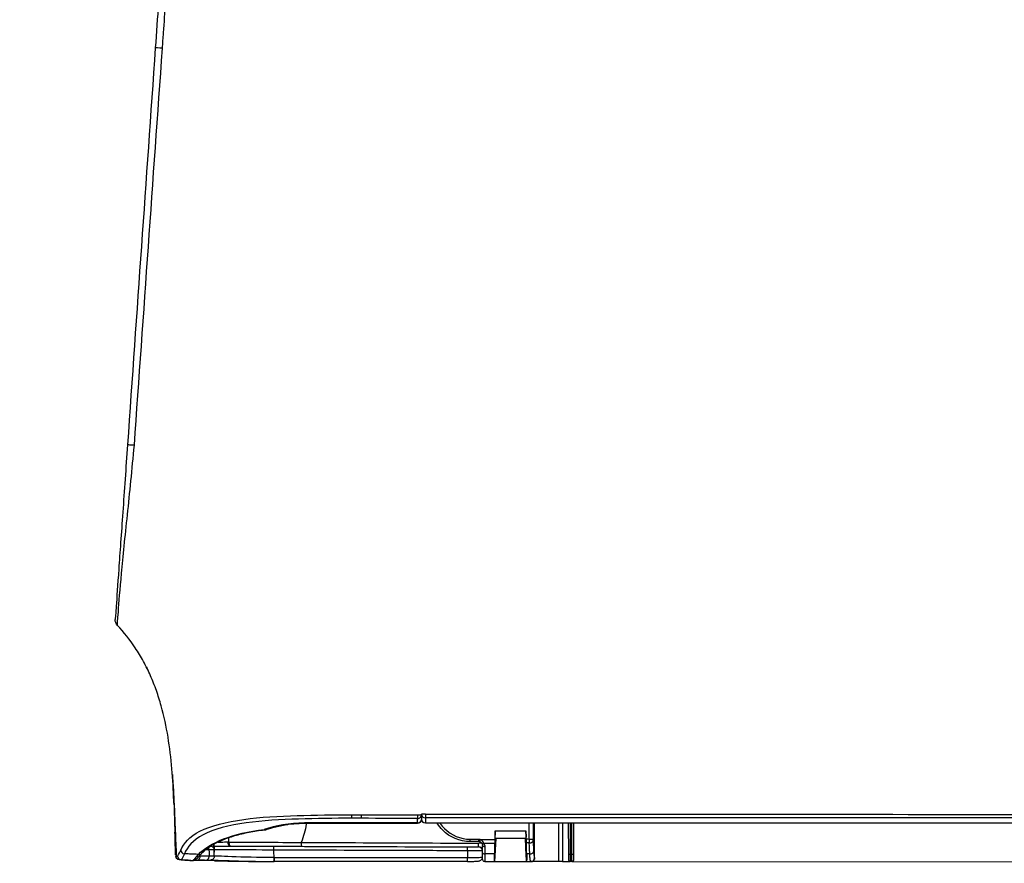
# Model space of a CAD drawing. Header units: millimetres. Extents: x -424979 to 718034, y -72486 to 344972.
# Tile 171 of 256: x 561045 to 561351, y 145152 to 145414. Entities that reach past the tile are written whole.
import ezdxf
from ezdxf.xclip import XClip

# ---------------------------------------------------------------- set-up
doc = ezdxf.new("R2010")
doc.units = ezdxf.units.MM
doc.header["$MEASUREMENT"] = 0
doc.header["$XCLIPFRAME"] = 0
doc.layers.add('IS_KLIM_urządzenia', color=3, linetype='Continuous')
doc.layers.add('Rysunki i obrazki', color=7, linetype='Continuous')
doc.layers.add('SKAN - RZUT_7_0_Nr_pióra__1', color=7, linetype='Continuous', lineweight=13)
picture_1 = doc.add_image_def('image7.tif', size_in_pixel=(14115, 7016))

# ---------------------------------------------------------------- blocks, each defined once
blk = doc.blocks.new('Rysunek_7_7', base_point=(-247133.12, 120862.67))
at = {"layer": 'SKAN - RZUT_7_0_Nr_pióra__1', "color": 7, "lineweight": 13}
image = blk.add_image(picture_1, insert=(-306883.09, 91162.66), size_in_units=(119499.94, 59400.02), dxfattribs=at)
image.set_boundary_path([(-0.5, -0.5), (14114.5, 7015.5)])
blk = doc.blocks.new('G$CFEA986A8')
at = {"layer": 'IS_KLIM_urządzenia', "linetype": 'Continuous'}
for p, q in [((902.57, 201.14), (563.89, 201.26)), ((902.37, 200.15), (902.37, 200.94)), ((902.37, 196.17), (902.37, 200.15)), ((902.57, 201.14), (902.77, 201.14)), ((902.57, 201.14), (902.57, 200.15)), ((902.57, 200.15), (902.57, 196.17)), ((902.77, 200.15), (902.57, 200.15)), ((903.79, 201.14), (902.77, 201.14)), ((902.77, 200.15), (902.77, 201.14)), ((902.78, 196.17), (902.77, 200.15)), ((902.97, 200.94), (902.97, 200.15)), ((902.97, 200.15), (902.98, 196.17)), ((908.45, 201.14), (907.89, 201.14)), ((908.01, 200.14), (908.41, 200.14)), ((912.52, 201.14), (908.47, 201.14)), ((912.52, 201.14), (912.37, 198.14)), ((912.55, 201.14), (912.52, 201.14)), ((913.83, 201.14), (912.55, 201.14)), ((912.56, 198.77), (912.59, 200.14)), ((912.59, 200.14), (913.83, 200.14)), ((913.83, 199.19), (913.83, 200.14)), ((914.13, 200.84), (914.13, 199.99)), ((914.13, 199.99), (914.13, 199.04)), ((921.53, 196.12), (921.53, 196.17)), ((921.53, 195.01), (921.53, 195.46))]:
    blk.add_line(p, q, dxfattribs=at)
at = {"layer": 'IS_KLIM_urządzenia', "linetype": 'Continuous', "extrusion": (0, 0, -1)}
for centre, radius, start, end in [((-902.57, 200.94), 0.2, 0.06, 90), ((-902.77, 200.94), 0.2, 90, 179.94), ((-913.83, 200.84), 0.3, 90, 180), ((-949.35, 200.44), 0.5, 357.7297, 89), ((-914.63, 199.19), 0.8, 328.4419, 0), ((-914.63, 199.04), 0.5, 328.4419, 360), ((-949.38, 199.62), 0.5, 270.2, 357.9509)]:
    blk.add_arc(centre, radius, start, end, dxfattribs=at)
at = {"layer": 'IS_KLIM_urządzenia', "linetype": 'Continuous', "extrusion": (1.00954e-06, -2.82004e-16, 1)}
blk.add_arc((953.43, 198.1, 0), 0.5, 336.3033, 1.7827, dxfattribs=at)
at = {"layer": 'IS_KLIM_urządzenia', "linetype": 'Continuous', "extrusion": (1.60164e-27, -6.12303e-17, -1)}
blk.add_arc((-921.53, 195.67), 0.5, 90, 180, dxfattribs=at)
at = {"layer": 'IS_KLIM_urządzenia', "linetype": 'Continuous'}
blk.add_arc((922.53, 195.67), 0.5, 90, 180, dxfattribs=at)
for centre, major_axis, ratio, start_param, end_param in [((902.57, 200.15), (-0.2, 0), 0.005236, 4.712394, 6.283185), ((902.77, 200.15), (-0.2, 0), 0.005236, 3.141593, 4.712397), ((907.89, 200.64), (0, -0.5), 0.996195, 3.141593, 4.711612), ((908.01, 199.89), (-0.499, -0.025), 0.499537, 4.687551, 6.182407), ((913.83, 199.99), (-0.3, 0), 0.500503, 3.141593, 4.742589), ((916.08, 200.61), (0, -0.5), 0.034873, 3.089201, 4.710644), ((941.09, 200.61), (0, -0.5), 0.034873, 3.089633, 4.710644), ((941.13, 200.61), (0, 0.5), 0.034873, 6.231234, 7.852245), ((949.95, 200.45), (0.009, -0.5), 0.86661, 3.141593, 4.730312), ((950.87, 199.75), (-0.375, 0.331), 0.874767, 5.323694, 7.085331), ((951.12, 200.47), (0.009, -0.5), 0.866632, 3.141593, 4.730968), ((951.61, 200.49), (-0.144, 0.479), 0.997743, 5.938151, 6.276421), ((952.71, 199.67), (-0.457, 0.203), 0.909388, 3.595277, 5.050644), ((953.13, 200.41), (0.026, 0.499), 0.9983, 4.780824, 6.283185), ((913.83, 199.04), (-0.3, 0), 0.500503, 3.141593, 4.742589), ((914.63, 199.71), (0.5, 0), 0.97477, 3.141593, 4.707041), ((914.65, 199.74), (-0.002, -0.5), 0.988846, 4.715581, 6.283185), ((916.08, 199.73), (-0.002, -0.5), 0.034879, 4.710765, 6.283185), ((941.17, 199.65), (-0.002, -0.5), 0.034879, 4.710765, 6.283185), ((946.76, 198.64), (0.002, 0.49), 0.738248, 4.644813, 6.283185), ((949.98, 199.62), (-0.002, -0.5), 0.86639, 4.745476, 5.27577), ((908.08, 198.46), (-0.499, -0.025), 0.499537, 4.687551, 6.182407), ((908.08, 198.21), (-0.5, 0), 0.001724, 4.74727, 6.195919), ((913.95, 198.62), (-0.256, -0.157), 0.454954, 3.141593, 4.474043), ((914.63, 198.74), (0.5, 0), 0.003693, 3.75529, 4.703662), ((914.41, 198.27), (0.084, 0.288), 0.033955, 0, 1.578937), ((914.63, 198.24), (0, -0.3), 0.034873, 3.141593, 4.710644), ((915.73, 198.24), (0, -0.3), 0.034873, 3.141593, 4.710644), ((942.41, 196.53), (0.154, -0.476), 0.571177, 2.610999, 3.141593), ((942.41, 196.53), (-0.055, 0.497), 0.256635, 5.838948, 6.28321), ((921.53, 195.67), (-0.5, 0), 0.894842, 3.141593, 4.712389), ((921.53, 195.01), (-0.5, 0), 0.894842, 3.141593, 4.712389), ((922.53, 195.67), (0.5, 0), 0.910452, 1.566816, 3.141593), ((922.53, 195.11), (0.5, 0), 0.910238, 1.566572, 3.141593), ((922.53, 195.11), (0.5, 0), 0.001837, 3.141593, 4.717362), ((922.53, 195.67), (0, 0.5), 0.009623, 5.856747, 6.283185), ((922.53, 195.11), (0.001, 0.5), 0.004977, 4.710563, 5.856245), ((937.19, 195.67), (0, 0.5), 0.010876, 5.85437, 6.283185), ((921.53, 195.01), (-0.5, 0), 0.001524, 1.570796, 3.141593)]:
    blk.add_ellipse(centre, major_axis=major_axis, ratio=ratio, start_param=start_param, end_param=end_param, dxfattribs=at)
at = {"layer": 'IS_KLIM_urządzenia', "linetype": 'Continuous', "extrusion": (0, 0, -1)}
for centre, major_axis, ratio, start_param, end_param in [((912.44, 199.14), (-0.11, -2), 0.052397, 3.13883, 4.18571), ((913.83, 199.14), (0, -2), 0.005231, 2.094713, 3.141593)]:
    blk.add_ellipse(centre, major_axis=major_axis, ratio=ratio, start_param=start_param, end_param=end_param, dxfattribs=at)
at = {"layer": 'IS_KLIM_urządzenia', "linetype": 'Continuous'}
for points, degree in [([(903.79, 201.14), (903.95, 201.14), (904.1, 201.14), (904.26, 201.14)], 3), ([(903.79, 196.17), (903.79, 197.83), (903.79, 199.49), (903.79, 201.14)], 3), ([(904.26, 201.14), (904.26, 199.49), (904.26, 197.83), (904.26, 196.17)], 3), ([(907.4, 200.64), (907.39, 200.64), (907.39, 200.64), (907.39, 200.64)], 3), ([(907.39, 200.64), (907.39, 199.15), (907.39, 197.66), (907.39, 196.17)], 3), ([(907.88, 201.14), (907.89, 201.14), (907.89, 201.14), (907.89, 201.14)], 3), ([(908.41, 200.14), (908.42, 199.66), (908.43, 199.17), (908.44, 198.69)], 3), ([(908.47, 201.14), (908.46, 201.14), (908.45, 201.14), (908.45, 201.14)], 3), ([(908.62, 198.14), (908.57, 199.14), (908.52, 200.14), (908.47, 201.14)], 3), ([(914.13, 200.54), (914.13, 200.36), (914.13, 200.17), (914.13, 199.99)], 3), ([(916.07, 199.74), (916.07, 200.03), (916.07, 200.32), (916.07, 200.62)], 3), ([(916.08, 201.11), (924.42, 201.11), (932.75, 201.11), (941.09, 201.11)], 3), ([(941.07, 200.62), (941.08, 200.62), (941.1, 200.62), (941.11, 200.62)], 3), ([(950.89, 200.21), (949.55, 198.7), (946.42, 197.44), (942.41, 196.99)], 3), ([(948.85, 200.42), (948.86, 200.19), (948.87, 199.97), (948.87, 199.74)], 3), ([(951.64, 200.99), (951.56, 200.97), (951.29, 200.69), (950.89, 200.21)], 3), ([(951.53, 200.98), (951.42, 200.97), (951.28, 200.97), (951.11, 200.97)], 3), ([(951.65, 200.98), (951.47, 200.97)], 1), ([(951.65, 200.99), (951.65, 200.99), (951.64, 200.99), (951.64, 200.99)], 3), ([(951.87, 200.98), (951.87, 200.98), (951.87, 200.98), (951.87, 200.98)], 3), ([(951.88, 200.98), (952.37, 200.96), (952.87, 200.93), (953.37, 200.9)], 3), ([(952.73, 200.13), (952.95, 200.65), (953.08, 200.92), (953.16, 200.91)], 3), ([(953.63, 200.42), (953.55, 200.42), (953.42, 200.17), (953.2, 199.67)], 3), ([(953.38, 200.9), (953.63, 200.89), (953.84, 200.67), (953.85, 200.42)], 3), ([(953.78, 200.42), (953.74, 200.42), (953.73, 200.42), (953.63, 200.42)], 3), ([(914.13, 198.74), (914.13, 198.82), (914.13, 198.91), (914.13, 198.98)], 3), ([(914.65, 199.24), (914.64, 199.24), (914.63, 199.24), (914.63, 199.23)], 3), ([(948.88, 199.6), (948.88, 199.6), (949.11, 199.6), (949.55, 199.6)], 3), ([(949.55, 199.6), (949.68, 199.6), (949.82, 199.6), (949.95, 199.6)], 3), ([(953.9, 198.93), (953.92, 198.4), (953.94, 197.87), (953.95, 197.34)], 3), ([(907.58, 196.17), (907.58, 196.85), (907.59, 197.53), (907.59, 198.21)], 3), ([(908.07, 198.21), (908.07, 197.53), (908.07, 196.85), (908.07, 196.17)], 3), ([(908.46, 198.19), (908.33, 198.19), (908.2, 198.2), (908.07, 198.21)], 3), ([(908.08, 198.71), (908.2, 198.7), (908.32, 198.69), (908.44, 198.69)], 3), ([(914.4, 198.27), (913.78, 198.27), (913.16, 198.27), (912.54, 198.27)], 3), ([(912.56, 198.77), (913.02, 198.77), (913.48, 198.77), (913.94, 198.77)], 3), ([(914.62, 198.24), (914.55, 198.24), (914.47, 198.25), (914.4, 198.27)], 3), ([(914.49, 198.56), (914.54, 198.54), (914.59, 198.54), (914.63, 198.54)], 3), ([(936.94, 196.3), (937.09, 197.09), (937.3, 197.88), (937.59, 198.66)], 3), ([(937.59, 198.66), (937.59, 198.66), (937.59, 198.66), (937.59, 198.66)], 3), ([(947, 198.6), (946.98, 198.42), (946.96, 198.23), (946.95, 198.04)], 3), ([(947.09, 198.59), (947.05, 198.6), (947.01, 198.6), (946.96, 198.61)], 3), ([(942.26, 197.01), (940.8, 196.54), (939.06, 196.17), (937.19, 196.17)], 3), ([(937.19, 196.13), (939.13, 196.13), (940.91, 196.5), (942.41, 196.99)], 3), ([(942.26, 197.01), (941.32, 196.71), (940.35, 196.47), (939.34, 196.33)], 3), ([(954.08, 193.57), (954.03, 194.82), (953.99, 196.07), (953.96, 197.32)], 3), ([(772.5, 196.17), (822.17, 196.17), (871.85, 196.17), (921.53, 196.17)], 3), ([(922.03, 195.11), (922.03, 195.29), (922.03, 195.48), (922.03, 195.67)], 3), ([(922.03, 195.1), (922.03, 195.07), (922.03, 195.04), (922.03, 195.01)], 3), ([(922.53, 195.56), (924.95, 195.55), (927.37, 195.55), (929.79, 195.53)], 3), ([(929.79, 195.08), (927.37, 195.09), (924.95, 195.1), (922.53, 195.1)], 3), ([(929.79, 195.53), (929.79, 195.45), (929.79, 195.27), (929.79, 195.08)], 3), ([(929.79, 195.53), (930.21, 195.53), (930.63, 195.53), (931.05, 195.53)], 3), ([(931.05, 195.07), (931.04, 195.07), (931.03, 195.07), (931.02, 195.07)], 3), ([(954.08, 193.57), (954.08, 193.49), (954.09, 193.42), (954.09, 193.34)], 3), ([(957.65, 175.95), (957.61, 176.03), (957.57, 176.11), (957.53, 176.2)], 3), ([(961.41, 170.57), (961.6, 170.37), (961.7, 170.09), (961.68, 169.81)], 3), ([(959.21, 147.27), (958, 130.15), (956.79, 113.02), (955.58, 95.9)], 3), ([(956.51, 95.85), (957.7, 112.97), (958.9, 130.09), (960.1, 147.21)], 3), ([(955.58, 95.9), (956.08, 95.86), (956.51, 95.84), (956.51, 95.85)], 3), ([(955.68, 84.1), (955.96, 88.01), (956.23, 91.93), (956.51, 95.85)], 3)]:
    blk.add_open_spline(points, degree=degree, dxfattribs=at)
for points, knots in [([(904.26, 201.14), (905.3, 201.14), (906.35, 201.14), (907.41, 201.14), (907.42, 201.14), (907.59, 201.14), (907.74, 201.14), (907.88, 201.14)], [0, 0, 0, 0, 0.863472, 0.863472, 0.877231, 0.877231, 1, 1, 1, 1]), ([(907.39, 200.64), (907.39, 200.7), (907.4, 200.75), (907.43, 200.86), (907.46, 200.91), (907.53, 201), (907.57, 201.04), (907.67, 201.09), (907.72, 201.12), (907.81, 201.14), (907.85, 201.14), (907.88, 201.14)], [0, 0, 0, 0, 0.21439, 0.21439, 0.428764, 0.428764, 0.643392, 0.643392, 0.858543, 0.858543, 1, 1, 1, 1]), ([(907.51, 199.89), (907.5, 200.05), (907.49, 200.2), (907.47, 200.42), (907.45, 200.5), (907.43, 200.61), (907.41, 200.64), (907.4, 200.64)], [0, 0, 0, 0, 0.353543, 0.353543, 0.676789, 0.676789, 1, 1, 1, 1]), ([(907.89, 201.14), (907.91, 201.14), (907.92, 201.1), (907.95, 200.95), (907.96, 200.84), (907.99, 200.55), (908, 200.35), (908.01, 200.14)], [0, 0, 0, 0, 0.323073, 0.323073, 0.646292, 0.646292, 1, 1, 1, 1]), ([(908.01, 200.14), (908.02, 199.85), (908.04, 199.56), (908.06, 199.09), (908.07, 198.9), (908.08, 198.71)], [0, 0, 0, 0, 0.604042, 0.604042, 1, 1, 1, 1]), ([(908.41, 200.14), (908.41, 200.33), (908.4, 200.51), (908.41, 200.8), (908.41, 200.92), (908.42, 201.09), (908.44, 201.14), (908.45, 201.14)], [0, 0, 0, 0, 0.320954, 0.320954, 0.641904, 0.641904, 1, 1, 1, 1]), ([(916.08, 201.11), (915.92, 201.11), (915.58, 201.11), (915.09, 201.1), (914.76, 201.08), (914.6, 201.05), (914.48, 201.03), (914.36, 200.97), (914.25, 200.87), (914.17, 200.73), (914.13, 200.61), (914.14, 200.54), (914.14, 200.54)], [0, 0, 0, 0, 0.161926, 0.367066, 0.579486, 0.703061, 0.770747, 0.816557, 0.869414, 0.929709, 0.994845, 1, 1, 1, 1]), ([(916.07, 200.62), (915.94, 200.62), (915.82, 200.61), (915.48, 200.61), (915.27, 200.61), (914.89, 200.6), (914.71, 200.59), (914.43, 200.58), (914.32, 200.57), (914.17, 200.56), (914.13, 200.55), (914.13, 200.54)], [0, 0, 0, 0, 0.119883, 0.119883, 0.339691, 0.339691, 0.55974, 0.55974, 0.779888, 0.779888, 1, 1, 1, 1]), ([(941.07, 200.62), (940.74, 200.62), (940.4, 200.62), (938.74, 200.62), (937.41, 200.62), (930.74, 200.62), (925.41, 200.62), (918.74, 200.62), (917.4, 200.62), (916.07, 200.62)], [0, 0, 0, 0, 0.039967, 0.039967, 0.199835, 0.199835, 0.839306, 0.839306, 1, 1, 1, 1]), ([(931.05, 195.53), (933.36, 195.52), (935.66, 195.57), (940.26, 195.7), (942.58, 195.82), (946.89, 196.44), (948.95, 196.94), (951.65, 198.37), (952.34, 199.25), (952.73, 200.13)], [0, 0, 0, 0, 0.25, 0.25, 0.5, 0.5, 0.75, 0.75, 1, 1, 1, 1]), ([(948.84, 201.02), (948.83, 201.02), (948.3, 201.03), (947.14, 201.07), (945.21, 201.1), (943.52, 201.11), (942.31, 201.11), (941.7, 201.11), (941.39, 201.11), (941.22, 201.11), (941.13, 201.11), (941.09, 201.11)], [0, 0, 0, 0, 0.004945, 0.253708, 0.502472, 0.751236, 0.875618, 0.937809, 0.968905, 0.984452, 1, 1, 1, 1]), ([(941.11, 200.62), (941.11, 200.6), (941.11, 200.58), (941.13, 200.26), (941.14, 199.95), (941.15, 199.65)], [0, 0, 0, 0, 0.050907, 0.050907, 1, 1, 1, 1]), ([(941.11, 200.62), (943.18, 200.61), (945.18, 200.56), (948.02, 200.45), (948.85, 200.42), (948.85, 200.42)], [0, 0, 0, 0, 0.5, 0.5, 1, 1, 1, 1]), ([(949.34, 200.94), (949.35, 200.94), (948.46, 200.96), (945.43, 201.07), (943.32, 201.12), (941.13, 201.11)], [0, 0, 0, 0, 0.5, 0.5, 1, 1, 1, 1]), ([(948.84, 201.02), (949.2, 201), (949.92, 200.98), (950.51, 200.96), (950.78, 200.96), (950.82, 200.96)], [0, 0, 0, 0, 0.463265, 0.920562, 1, 1, 1, 1]), ([(948.85, 200.42), (948.85, 200.42), (948.93, 200.42), (949.2, 200.42), (949.34, 200.43), (949.52, 200.43)], [0, 0, 0, 0, 0.594507, 0.594507, 1, 1, 1, 1]), ([(948.85, 200.42), (948.86, 200.2), (948.87, 199.99), (948.88, 199.72), (948.88, 199.66), (948.88, 199.6)], [0, 0, 0, 0, 0.787839, 0.787839, 1, 1, 1, 1]), ([(949.94, 200.95), (949.78, 200.94), (949.65, 200.94), (949.41, 200.94), (949.34, 200.94), (949.34, 200.94)], [0, 0, 0, 0, 0.405495, 0.405495, 1, 1, 1, 1]), ([(949.52, 200.43), (949.68, 200.43), (949.85, 200.44), (950.24, 200.44), (950.46, 200.45), (950.68, 200.45)], [0, 0, 0, 0, 0.427577, 0.427577, 1, 1, 1, 1]), ([(949.55, 199.6), (949.54, 199.67), (949.54, 199.74), (949.53, 200.01), (949.52, 200.22), (949.52, 200.43)], [0, 0, 0, 0, 0.242772, 0.242772, 1, 1, 1, 1]), ([(951.11, 200.97), (951.05, 200.97), (951, 200.97), (950.61, 200.96), (950.27, 200.95), (949.94, 200.95)], [0, 0, 0, 0, 0.140287, 0.140287, 1, 1, 1, 1]), ([(951.47, 200.97), (951.44, 200.96), (951.35, 200.93), (951.24, 200.85), (951.05, 200.69), (950.79, 200.42), (950.54, 200.13), (950.49, 200.07)], [0, 0, 0, 0, 0.055654, 0.152218, 0.398919, 0.883415, 1, 1, 1, 1]), ([(950.89, 200.21), (951.29, 200.19), (951.68, 200.18), (952.3, 200.15), (952.51, 200.14), (952.73, 200.13)], [0, 0, 0, 0, 0.64643, 0.64643, 1, 1, 1, 1]), ([(951.3, 200.97), (951.33, 200.97), (951.36, 200.97), (951.43, 200.97), (951.47, 200.97), (951.52, 200.97), (951.53, 200.98), (951.53, 200.98)], [0, 0, 0, 0, 0.196485, 0.196485, 0.598241, 0.598241, 1, 1, 1, 1]), ([(953.16, 200.91), (952.82, 200.93), (952.49, 200.95), (951.99, 200.98), (951.82, 200.98), (951.65, 200.99)], [0, 0, 0, 0, 0.665624, 0.665624, 1, 1, 1, 1]), ([(953.16, 200.91), (953.26, 200.91), (953.27, 200.91), (953.35, 200.9), (953.38, 200.9), (953.38, 200.9)], [0, 0, 0, 0, 0.500965, 0.500965, 1, 1, 1, 1]), ([(954.28, 189.89), (954.28, 189.89), (954.28, 189.9), (954.27, 190.02), (954.23, 190.6), (954.14, 191.94), (954.03, 194.22), (953.91, 197.18), (953.82, 199.32), (953.78, 200.42)], [0, 0, 0, 0, 0.003556, 0.013419, 0.063305, 0.179289, 0.407722, 0.697868, 1, 1, 1, 1]), ([(953.85, 200.42), (953.85, 200.42), (953.85, 200.42), (953.85, 200.42), (953.82, 200.42), (953.79, 200.42), (953.79, 200.42), (953.79, 200.42)], [0, 0, 0, 0, 0.184418, 0.184418, 0.99996, 0.99996, 1, 1, 1, 1]), ([(953.85, 200.35), (953.85, 200.35), (953.85, 200.34), (953.85, 200.28), (953.86, 200.2), (953.87, 199.99), (953.87, 199.86), (953.88, 199.58), (953.89, 199.42), (953.9, 199.15), (953.9, 199.04), (953.9, 198.93)], [0, 0, 0, 0, 0.028642, 0.028642, 0.295178, 0.295178, 0.560807, 0.560807, 0.826045, 0.826045, 1, 1, 1, 1]), ([(907.58, 198.46), (907.57, 198.71), (907.56, 198.96), (907.53, 199.44), (907.52, 199.66), (907.51, 199.89)], [0, 0, 0, 0, 0.522709, 0.522709, 1, 1, 1, 1]), ([(914.16, 199.74), (914.19, 199.74), (914.26, 199.74), (914.47, 199.74), (914.61, 199.74), (914.94, 199.74), (915.13, 199.74), (915.57, 199.74), (915.82, 199.74), (916.07, 199.74)], [0, 0, 0, 0, 0.243193, 0.243193, 0.486385, 0.486385, 0.729578, 0.729578, 1, 1, 1, 1]), ([(914.63, 199.23), (914.63, 199.21), (914.63, 199.19), (914.63, 199.13), (914.63, 199.09), (914.63, 199.01), (914.63, 198.96), (914.63, 198.85), (914.63, 198.8), (914.63, 198.74)], [0, 0, 0, 0, 0.251437, 0.251437, 0.502865, 0.502865, 0.754279, 0.754279, 1, 1, 1, 1]), ([(916.08, 199.23), (915.89, 199.24), (915.71, 199.24), (915.38, 199.24), (915.24, 199.24), (914.99, 199.24), (914.89, 199.24), (914.73, 199.24), (914.67, 199.24), (914.65, 199.24)], [0, 0, 0, 0, 0.270422, 0.270422, 0.513615, 0.513615, 0.756808, 0.756808, 1, 1, 1, 1]), ([(916.07, 199.74), (916.4, 199.73), (916.73, 199.73), (918.4, 199.73), (919.73, 199.72), (926.39, 199.7), (931.72, 199.68), (938.42, 199.66), (939.78, 199.65), (941.15, 199.65)], [0, 0, 0, 0, 0.039838, 0.039838, 0.199192, 0.199192, 0.836607, 0.836607, 1, 1, 1, 1]), ([(941.17, 199.15), (940.83, 199.15), (940.5, 199.15), (938.83, 199.16), (937.5, 199.16), (930.84, 199.18), (925.51, 199.2), (918.81, 199.22), (917.45, 199.23), (916.08, 199.23)], [0, 0, 0, 0, 0.039838, 0.039838, 0.199192, 0.199192, 0.836607, 0.836607, 1, 1, 1, 1]), ([(953.2, 199.67), (952.8, 198.78), (952.09, 197.91), (949.34, 196.5), (947.25, 196), (942.85, 195.37), (940.48, 195.24), (935.77, 195.12), (933.41, 195.07), (931.05, 195.07)], [0, 0, 0, 0, 0.25, 0.25, 0.5, 0.5, 0.75, 0.75, 1, 1, 1, 1]), ([(937.59, 198.66), (937.59, 198.72), (937.59, 198.77), (937.59, 198.88), (937.59, 198.93), (937.59, 199.02), (937.58, 199.05), (937.58, 199.11), (937.58, 199.14), (937.58, 199.15), (937.58, 199.16), (937.58, 199.16), (937.58, 199.16), (937.58, 199.16)], [0, 0, 0, 0, 0.215384, 0.215384, 0.430768, 0.430768, 0.646164, 0.646164, 0.861588, 0.861588, 0.968092, 0.968092, 1, 1, 1, 1]), ([(941.15, 199.65), (943.21, 199.64), (945.21, 199.62), (948.05, 199.61), (948.88, 199.6), (948.88, 199.6)], [0, 0, 0, 0, 0.5, 0.5, 1, 1, 1, 1]), ([(948.92, 199.12), (948.52, 199.12), (947.86, 199.12), (945.48, 199.13), (943.36, 199.14), (941.17, 199.15)], [0, 0, 0, 0, 0.365319, 0.365319, 1, 1, 1, 1]), ([(950.4, 200.02), (950.34, 199.94), (950.05, 199.6), (949.22, 199.02), (947.89, 198.34), (946.25, 197.76), (944.39, 197.32), (942.98, 197.08), (942.2, 197.02), (942.12, 197.01)], [0, 0, 0, 0, 0.063833, 0.253259, 0.439583, 0.622959, 0.803555, 0.981106, 1, 1, 1, 1]), ([(946.96, 198.61), (946.96, 198.63), (946.96, 198.65), (946.96, 198.69), (946.95, 198.71), (946.95, 198.77), (946.94, 198.81), (946.93, 198.9), (946.91, 198.95), (946.88, 199.03), (946.86, 199.06), (946.82, 199.11), (946.8, 199.12), (946.77, 199.13), (946.77, 199.13), (946.76, 199.13)], [0, 0, 0, 0, 0.079375, 0.079375, 0.152142, 0.152142, 0.308093, 0.308093, 0.533795, 0.533795, 0.744603, 0.744603, 0.955402, 0.955402, 1, 1, 1, 1]), ([(948.9, 198.92), (948.9, 199.03), (948.9, 199.14), (948.89, 199.41), (948.88, 199.57), (948.87, 199.78), (948.87, 199.84), (948.87, 199.9)], [0, 0, 0, 0, 0.306223, 0.306223, 0.782025, 0.782025, 1, 1, 1, 1]), ([(948.87, 199.88), (948.87, 199.82), (948.87, 199.77), (948.88, 199.57), (948.89, 199.41), (948.9, 199.14), (948.9, 199.03), (948.9, 198.92)], [0, 0, 0, 0, 0.200661, 0.200661, 0.688787, 0.688787, 1, 1, 1, 1]), ([(948.9, 198.9), (948.9, 198.95), (948.9, 199), (948.89, 199.17), (948.89, 199.28), (948.88, 199.46), (948.88, 199.53), (948.88, 199.59), (948.88, 199.6), (948.88, 199.6)], [0, 0, 0, 0, 0.111069, 0.111069, 0.444253, 0.444253, 0.778253, 0.778253, 1, 1, 1, 1]), ([(948.89, 199.29), (948.89, 199.28), (948.89, 199.28), (948.89, 199.17), (948.9, 199.05), (948.9, 198.92)], [0, 0, 0, 0, 0.062899, 0.062899, 1, 1, 1, 1]), ([(907.58, 198.46), (907.58, 198.45), (907.58, 198.45), (907.58, 198.41), (907.58, 198.37), (907.59, 198.3), (907.59, 198.25), (907.59, 198.21)], [0, 0, 0, 0, 0.085637, 0.085637, 0.50049, 0.50049, 1, 1, 1, 1]), ([(908.07, 198.21), (908.07, 198.21), (908.07, 198.22), (908.07, 198.3), (908.07, 198.39), (908.07, 198.54), (908.08, 198.61), (908.08, 198.68), (908.08, 198.7), (908.08, 198.71)], [0, 0, 0, 0, 0.016895, 0.016895, 0.500026, 0.500026, 0.914477, 0.914477, 1, 1, 1, 1]), ([(908.44, 198.69), (908.44, 198.59), (908.45, 198.48), (908.46, 198.31), (908.46, 198.25), (908.46, 198.19)], [0, 0, 0, 0, 0.648219, 0.648219, 1, 1, 1, 1]), ([(908.46, 198.19), (908.46, 198.17), (908.46, 198.16), (908.48, 197.81), (908.5, 197.48), (908.52, 197.14)], [0, 0, 0, 0, 0.042191, 0.042191, 1, 1, 1, 1]), ([(908.52, 197.14), (908.51, 197.26), (908.51, 197.37), (908.5, 197.58), (908.5, 197.68), (908.49, 197.86), (908.49, 197.93), (908.5, 198.05), (908.5, 198.09), (908.51, 198.13), (908.51, 198.14), (908.52, 198.14)], [0, 0, 0, 0, 0.215427, 0.215427, 0.43087, 0.43087, 0.646084, 0.646084, 0.860997, 0.860997, 1, 1, 1, 1]), ([(908.52, 198.14), (909.18, 198.14), (909.85, 198.14), (910.52, 198.14), (910.53, 198.14), (911.18, 198.14), (911.83, 198.14), (912.48, 198.14)], [0, 0, 0, 0, 0.504617, 0.504617, 0.508808, 0.508808, 1, 1, 1, 1]), ([(912.48, 197.14), (912.49, 197.48), (912.51, 197.81), (912.53, 198.18), (912.53, 198.23), (912.54, 198.27)], [0, 0, 0, 0, 0.885108, 0.885108, 1, 1, 1, 1]), ([(912.48, 198.14), (912.48, 198.14), (912.49, 198.12), (912.5, 198.05), (912.5, 197.99), (912.5, 197.85), (912.5, 197.77), (912.5, 197.58), (912.49, 197.47), (912.48, 197.29), (912.48, 197.22), (912.48, 197.14)], [0, 0, 0, 0, 0.215444, 0.215444, 0.430943, 0.430943, 0.645652, 0.645652, 0.859614, 0.859614, 1, 1, 1, 1]), ([(912.54, 198.27), (912.54, 198.38), (912.55, 198.5), (912.55, 198.66), (912.55, 198.72), (912.56, 198.77)], [0, 0, 0, 0, 0.645591, 0.645591, 1, 1, 1, 1]), ([(913.94, 198.77), (913.98, 198.69), (914.02, 198.61), (914.12, 198.47), (914.18, 198.41), (914.3, 198.32), (914.35, 198.29), (914.4, 198.27)], [0, 0, 0, 0, 0.40011, 0.40011, 0.760145, 0.760145, 1, 1, 1, 1]), ([(914.49, 198.56), (914.46, 198.57), (914.43, 198.58), (914.36, 198.62), (914.32, 198.65), (914.26, 198.7), (914.24, 198.73), (914.22, 198.76), (914.21, 198.77), (914.21, 198.78)], [0, 0, 0, 0, 0.256779, 0.256779, 0.615768, 0.615768, 0.927089, 0.927089, 1, 1, 1, 1]), ([(915.72, 198.24), (915.52, 198.24), (915.32, 198.24), (914.96, 198.24), (914.79, 198.24), (914.62, 198.24)], [0, 0, 0, 0, 0.545123, 0.545123, 1, 1, 1, 1]), ([(937.59, 198.66), (937.25, 198.66), (936.92, 198.66), (935.26, 198.67), (933.92, 198.67), (927.26, 198.7), (921.92, 198.72), (915.94, 198.74), (915.28, 198.74), (914.63, 198.74)], [0, 0, 0, 0, 0.043508, 0.043508, 0.217737, 0.217737, 0.914651, 0.914651, 1, 1, 1, 1]), ([(914.63, 198.54), (914.83, 198.54), (915.03, 198.54), (915.4, 198.54), (915.57, 198.54), (915.73, 198.54)], [0, 0, 0, 0, 0.545123, 0.545123, 1, 1, 1, 1]), ([(919.6, 196.19), (919.44, 196.43), (919.25, 196.66), (918.18, 197.73), (916.97, 198.24), (915.72, 198.24)], [0, 0, 0, 0, 0.192531, 0.192531, 1, 1, 1, 1]), ([(915.73, 198.54), (917.05, 198.54), (918.35, 198), (919.54, 196.8), (919.78, 196.5), (919.98, 196.17)], [0, 0, 0, 0, 0.772238, 0.772238, 1, 1, 1, 1]), ([(947, 198.61), (945.56, 198.61), (943.97, 198.62), (940.8, 198.64), (939.2, 198.65), (937.59, 198.66)], [0, 0, 0, 0, 0.5, 0.5, 1, 1, 1, 1]), ([(947.12, 198.6), (947.11, 198.6), (947.11, 198.6), (947.1, 198.6), (947.1, 198.6), (947.09, 198.6), (947.09, 198.6), (947.09, 198.6), (947.09, 198.6), (947.09, 198.59), (947.09, 198.59), (947.09, 198.59), (947.09, 198.59), (947.09, 198.59)], [0, 0, 0, 0, 0.615634, 0.615634, 0.835116, 0.835116, 0.937229, 0.937229, 0.970666, 0.970666, 0.991316, 0.991316, 1, 1, 1, 1]), ([(948.34, 198.61), (948.2, 198.61), (948.06, 198.61), (947.67, 198.6), (947.43, 198.6), (947.12, 198.6)], [0, 0, 0, 0, 0.367139, 0.367139, 1, 1, 1, 1]), ([(953.96, 197.32), (953.96, 197.33), (953.96, 197.35), (953.95, 197.46), (953.95, 197.55), (953.94, 197.71), (953.94, 197.79), (953.94, 197.89), (953.94, 197.92), (953.94, 197.94)], [0, 0, 0, 0, 0.073533, 0.073533, 0.446951, 0.446951, 0.819136, 0.819136, 1, 1, 1, 1]), ([(953.96, 197.32), (953.96, 197.33), (953.96, 197.35), (953.95, 197.46), (953.95, 197.55), (953.94, 197.71), (953.94, 197.79), (953.94, 197.89), (953.94, 197.92), (953.94, 197.94)], [0, 0, 0, 0, 0.073549, 0.073549, 0.446953, 0.446953, 0.819124, 0.819124, 1, 1, 1, 1]), ([(953.96, 197.32), (953.96, 197.33), (953.96, 197.35), (953.95, 197.46), (953.95, 197.55), (953.94, 197.71), (953.94, 197.79), (953.94, 197.89), (953.94, 197.92), (953.94, 197.94)], [0, 0, 0, 0, 0.07355, 0.07355, 0.446954, 0.446954, 0.819125, 0.819125, 1, 1, 1, 1]), ([(912.48, 197.14), (911.81, 197.14), (911.14, 197.14), (909.82, 197.14), (909.17, 197.14), (908.52, 197.14)], [0, 0, 0, 0, 0.504597, 0.504597, 1, 1, 1, 1]), ([(921.53, 196.12), (921.36, 196.12), (921.19, 196.12), (919.69, 196.12), (918.36, 196.12), (911.69, 196.12), (906.36, 196.12), (879.69, 196.12), (858.36, 196.12), (815.52, 196.12), (794.01, 196.12), (772.5, 196.12)], [0, 0, 0, 0, 0.003355, 0.003355, 0.030195, 0.030195, 0.137556, 0.137556, 0.566999, 0.566999, 1, 1, 1, 1]), ([(772.5, 195.46), (778.46, 195.46), (784.43, 195.46), (834.1, 195.46), (877.81, 195.46), (921.53, 195.46)], [0, 0, 0, 0, 0.120088, 0.120088, 1, 1, 1, 1]), ([(921.53, 195.46), (921.53, 195.61), (921.53, 195.76), (921.53, 195.98), (921.53, 196.05), (921.53, 196.12)], [0, 0, 0, 0, 0.674854, 0.674854, 1, 1, 1, 1]), ([(937.19, 196.17), (933.26, 196.17), (929.32, 196.17), (924.43, 196.17), (923.48, 196.17), (922.53, 196.17)], [0, 0, 0, 0, 0.804889, 0.804889, 1, 1, 1, 1]), ([(922.53, 196.13), (922.53, 195.99), (922.53, 195.85), (922.53, 195.66), (922.53, 195.61), (922.53, 195.56)], [0, 0, 0, 0, 0.728288, 0.728288, 1, 1, 1, 1]), ([(922.53, 196.13), (922.69, 196.13), (922.86, 196.13), (924.36, 196.13), (925.69, 196.13), (930.41, 196.13), (933.8, 196.13), (937.19, 196.13)], [0, 0, 0, 0, 0.033958, 0.033958, 0.30672, 0.30672, 1, 1, 1, 1]), ([(931.02, 195.07), (930.61, 195.07), (930.2, 195.07), (929.79, 195.08), (929.79, 195.08), (929.79, 195.08)], [0, 0, 0, 0, 0.999951, 0.999951, 1, 1, 1, 1]), ([(931.05, 195.53), (931.05, 195.5), (931.05, 195.46), (931.05, 195.41), (931.05, 195.4), (931.05, 195.34), (931.05, 195.29), (931.05, 195.19), (931.05, 195.13), (931.05, 195.07)], [0, 0, 0, 0, 0.339646, 0.339646, 0.410746, 0.410746, 0.705373, 0.705373, 1, 1, 1, 1]), ([(917.32, 195.01), (917.22, 195.01), (917.12, 195.01), (911.69, 195.01), (906.36, 195.01), (879.69, 195.01), (858.36, 195.01), (815.52, 195.01), (794.01, 195.01), (772.5, 195.01)], [0, 0, 0, 0, 0.002026, 0.002026, 0.112505, 0.112505, 0.554422, 0.554422, 1, 1, 1, 1]), ([(921.53, 195.01), (921.36, 195.01), (921.19, 195.01), (919.79, 195.01), (918.56, 195.01), (917.32, 195.01)], [0, 0, 0, 0, 0.118862, 0.118862, 1, 1, 1, 1]), ([(954.08, 193.57), (954.09, 193.47), (954.15, 191.99), (954.3, 189.13), (954.78, 185.02), (955.5, 181.64), (956.33, 179), (957.09, 177.07), (958, 175.22), (959.36, 172.98), (960.56, 171.47), (961.41, 170.57)], [0, 0, 0, 0, 0.012305, 0.179842, 0.347379, 0.514916, 0.598685, 0.682453, 0.766222, 0.84999, 1, 1, 1, 1]), ([(961.41, 170.57), (961.41, 170.57), (961.37, 169.97), (961.19, 167.65), (961.06, 165.95), (960.67, 161.68), (960.4, 159.11), (959.8, 153.41), (959.5, 150.38), (959.21, 147.27)], [0, 0, 0, 0, 0.250123, 0.250123, 0.500082, 0.500082, 0.750041, 0.750041, 1, 1, 1, 1]), ([(960.1, 147.21), (960.31, 150.21), (960.51, 153.15), (960.9, 158.69), (961.08, 161.2), (961.37, 165.35), (961.48, 167), (961.64, 169.24), (961.68, 169.81), (961.68, 169.81)], [0, 0, 0, 0, 0.25, 0.25, 0.5, 0.5, 0.75, 0.75, 1, 1, 1, 1]), ([(959.21, 147.27), (959.32, 147.27), (959.43, 147.26), (959.63, 147.24), (959.72, 147.24), (959.88, 147.23), (959.95, 147.22), (960.04, 147.21), (960.07, 147.21), (960.09, 147.21), (960.1, 147.21), (960.1, 147.21)], [0, 0, 0, 0, 0.230435, 0.230435, 0.460869, 0.460869, 0.691304, 0.691304, 0.881057, 0.881057, 1, 1, 1, 1]), ([(959.21, 147.27), (959.21, 147.27), (959.21, 147.27), (959.21, 147.27), (959.21, 147.27), (959.21, 147.27)], [0, 0, 0, 0, 0.629495, 0.629495, 1, 1, 1, 1]), ([(955.58, 95.9), (955.58, 95.9), (955.58, 95.9), (955.53, 95.23), (955.49, 94.57), (955.25, 91.24), (955.06, 88.58), (954.84, 85.33), (954.79, 84.73), (954.75, 84.14)], [0, 0, 0, 0, 0.000005, 0.000005, 0.169628, 0.169628, 0.84812, 0.84812, 1, 1, 1, 1])]:
    blk.add_open_spline(points, degree=3, knots=knots, dxfattribs=at)

msp = doc.modelspace()

# ---------------------------------------------------------------- block references
at = {"layer": 'IS_KLIM_urządzenia', "xscale": 2.4, "yscale": 2.4, "zscale": 2.4, "rotation": 179.9922287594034}
msp.add_blockref('G$CFEA986A8', (563382.59, 145634.87), dxfattribs=at)
at = {"layer": 'Rysunki i obrazki', "color": 151, "linetype": 'Continuous', "lineweight": 20, "true_color": 0x80c2ff}
ref = msp.add_blockref('Rysunek_7_7', (578150.82, 164030.11), dxfattribs=at)
XClip(ref).set_block_clipping_path([(-306883.0907464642, 91162.6626359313), (-187383.1463020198, 150562.679302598)])

doc.saveas('drawing.dxf')
